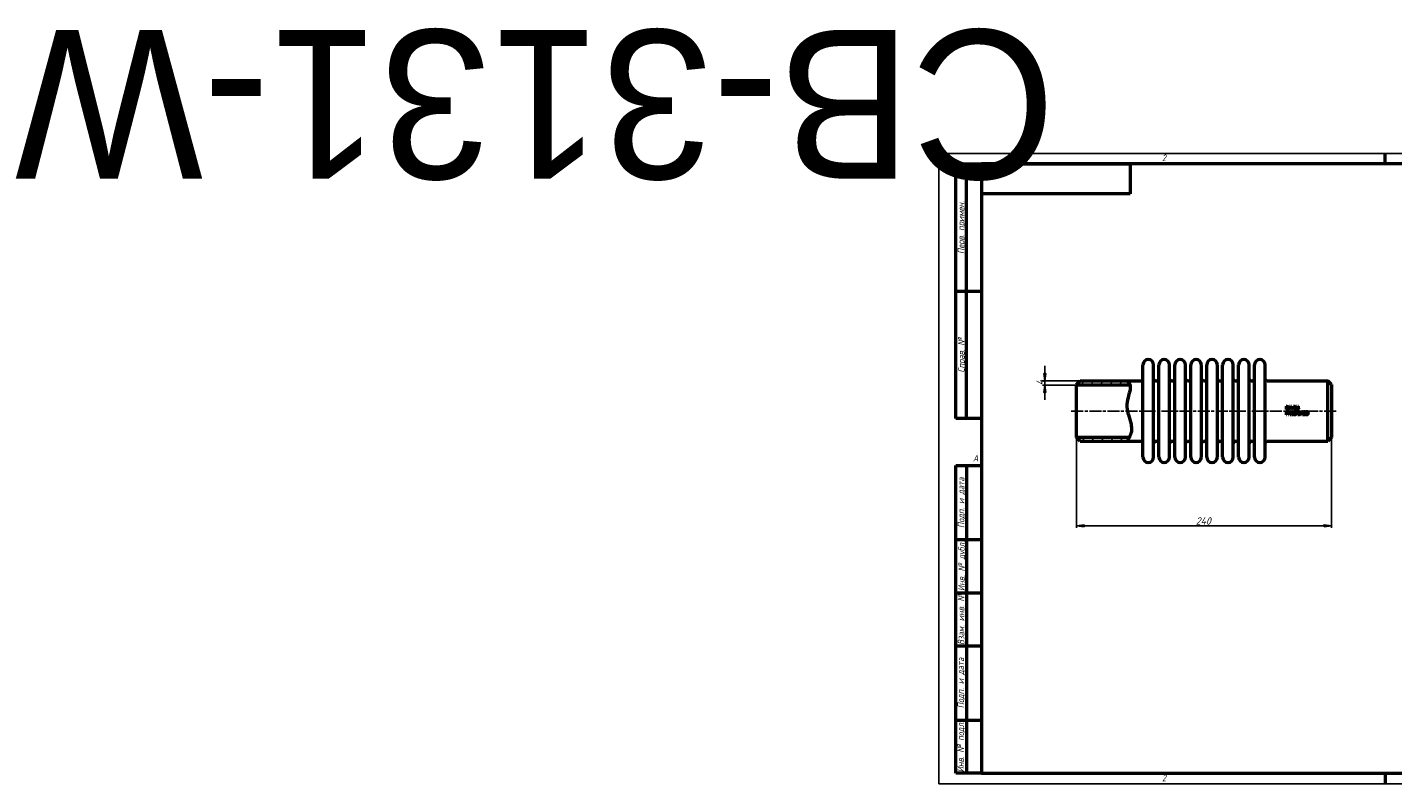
# Model space of a CAD drawing. Header units: millimetres. Extents: x -858 to 5364, y -139 to 713.
# Tile 1 of 4: x -858 to 427, y 0 to 713. Entities that reach past the tile are written whole.
import ezdxf
from ezdxf.enums import TextEntityAlignment as Align

# ---------------------------------------------------------------- set-up
doc = ezdxf.new("R2018")
doc.units = ezdxf.units.MM
doc.header["$LTSCALE"] = 2
doc.linetypes.add('CHAIN', pattern=[0.7087, 0.4724, -0.0591, 0.1181, -0.0591])
for name, color, linetype, lineweight in [('Видимый контур (ГОСТ)', 7, 'Continuous', 50), ('Кромка (ГОСТ)', 7, 'Continuous', 50), ('Обозначение (ГОСТ)', 7, 'Continuous', 25), ('Осевая линия (ГОСТ)', 7, 'Continuous', 25), ('Размер (ГОСТ)', 7, 'Continuous', 25), ('Штриховка (ГОСТ)', 7, 'Continuous', 18), ('Эскизная геометрия (ГОСТ)', 7, 'Continuous', 50)]:
    doc.layers.add(name, color=color, linetype=linetype, lineweight=lineweight)
doc.styles.add('Альтернативный текст (ГОСТ)', font='arial.ttf', dxfattribs={"width": 0.8})
doc.styles.add('Обычный текст (ГОСТ)', font='GOST Common Italic.ttf')
doc.dimstyles.new('Обычный (ГОСТ)', dxfattribs={"dimscale": 2, "dimtxt": 3.5, "dimasz": 3.5, "dimexe": 1, "dimexo": 0, "dimgap": 0.5, "dimtad": 1, "dimtxsty": 'Обычный текст (ГОСТ)', "dimblk": 'Filled-1', "dimcen": 0.09, "dimdle": 15, "dimclrd": 256, "dimclre": 256, "dimclrt": 256, "dimazin": 2, "dimtfac": 0.714286, "dimtdec": 3, "dimtmove": 0, "dimatfit": 3, "dimfxl": 1, "dimtolj": 1, "dimlwd": 25, "dimlwe": 25, "dimarcsym": 0})
pattern_1 = [(45, (0, 0), (-4.49013, 4.49013), [])]

# ---------------------------------------------------------------- blocks, each defined once
blk = doc.blocks.new('Рамки ГОСТ - Рамка')
at = {"layer": 'Кромка (ГОСТ)', "lineweight": 25}
for p, q in [((0, 0), (0, 297)), ((0, 297), (420, 297)), ((420, 297), (420, 0)), ((420, 0), (0, 0))]:
    blk.add_line(p, q, dxfattribs=at)
at = {"layer": 'Кромка (ГОСТ)'}
for p, q in [((210, 292), (210, 297)), ((415, 292), (20, 292)), ((20, 292), (20, 5)), ((415, 5), (415, 292)), ((20, 5), (415, 5)), ((210, 5), (210, 0))]:
    blk.add_line(p, q, dxfattribs=at)
at = {"layer": 'Кромка (ГОСТ)', "char_height": 3.17, "attachment_point": 1, "style": 'Альтернативный текст (ГОСТ)'}
for s, insert, width in [('\\fGOST Common|b0|i1;{\\H3.1700;2}', (105, 296.5), 5.2328), ('\\fGOST Common|b0|i1;{\\H3.1700;1}', (315.02, 296.44), 5.2327), ('\\fGOST Common|b0|i1;{\\H3.1700;A}', (16, 155), 5.1335), ('\\fGOST Common|b0|i1;{\\H3.1700;A}', (416, 148.5), 5.0704), ('\\fGOST Common|b0|i1;{\\H3.1700;2}', (104.99, 4.3), 5.2328), ('\\fGOST Common|b0|i1;{\\H3.1700;1}', (315, 4.14), 6.6287), ('\\fGOST Common|b0|i1;{\\H3.1700;Формат А3}', (370, 4.39), 25.2103)]:
    blk.add_mtext(s, dxfattribs=dict(at, insert=insert, width=width))
blk = doc.blocks.new('ГОСТ - Доп. графы 1')
at = {"layer": 'Эскизная геометрия (ГОСТ)'}
for p, q in [((-12, 0), (-12, 145)), ((-12, 145), (0, 145)), ((-7, 145), (-7, 0)), ((-12, 110), (-7, 110)), ((-7, 110), (0, 110)), ((-12, 85), (-7, 85)), ((-7, 85), (0, 85)), ((-12, 60), (-7, 60)), ((-7, 60), (0, 60)), ((-12, 25), (-7, 25)), ((-7, 25), (0, 25)), ((0, 0), (-12, 0))]:
    blk.add_line(p, q, dxfattribs=at)
at = {"layer": 'Обозначение (ГОСТ)', "char_height": 3.17, "attachment_point": 5, "rotation": 90, "style": 'Альтернативный текст (ГОСТ)'}
for s, insert, width in [('\\fGOST Common|b0|i1;{\\H3.1700;Подп. и дата}', (-9.37, 127.41), 34.7679), ('\\fGOST Common|b0|i1;{\\H3.1700;Инв. № дубл.}', (-8.95, 97.55), 24.8438), ('\\fGOST Common|b0|i1;{\\H3.1700;Взам. инв. №}', (-9.58, 72.53), 24.8669), ('\\fGOST Common|b0|i1;{\\H3.1700;Подп. и дата}', (-9.5, 42.47), 35.1486), ('\\fGOST Common|b0|i1;{\\H3.1700;Инв. № подл.}', (-9.5, 12.41), 24.9618)]:
    blk.add_mtext(s, dxfattribs=dict(at, insert=insert, width=width))
at = {"layer": 'Обозначение (ГОСТ)', "lineweight": 30, "flags": 17}
for tag, p in [('Подп._и_дата_2', (-3.53, 127.51)), ('Инв._номер_дубликата', (-3.41, 97.47)), ('Взамен_инв._номера', (-3.46, 72.53)), ('Подп._и_дата_1', (-3.42, 42.35)), ('ИНВЕНТАРНЫЙ_НОМЕР', (-3.33, 12.68))]:
    blk.add_attdef(tag, text='', height=3.17, rotation=90, dxfattribs=at).set_placement(p, align=Align.MIDDLE_CENTER)
blk = doc.blocks.new('ГОСТ - Доп. графы 2')
at = {"layer": 'Эскизная геометрия (ГОСТ)'}
for p, q in [((-12, 0), (-12, 120)), ((-12, 120), (0, 120)), ((-7, 0), (-7, 120)), ((-12, 60), (0, 60)), ((0, 0), (-12, 0))]:
    blk.add_line(p, q, dxfattribs=at)
at = {"layer": 'Обозначение (ГОСТ)', "char_height": 3.17, "attachment_point": 5, "rotation": 90, "style": 'Альтернативный текст (ГОСТ)'}
for s, insert, width in [('\\fGOST Common|b0|i1;{\\H3.1700;Перв. примен.}', (-9.19, 90.05), 60.0143), ('\\fGOST Common|b0|i1;{\\H3.1700;Справ. №}', (-9.1, 30), 59.9357)]:
    blk.add_mtext(s, dxfattribs=dict(at, insert=insert, width=width))
at = {"layer": 'Обозначение (ГОСТ)', "lineweight": 30, "flags": 17}
for tag, p in [('Первичная_применяемость', (-3.65, 90.03)), ('Справочный_номер', (-3.55, 30.02))]:
    blk.add_attdef(tag, text='', height=3.17, rotation=90, dxfattribs=at).set_placement(p, align=Align.MIDDLE_CENTER)
blk = doc.blocks.new('ГОСТ - Доп. графы 3')
at = {"layer": 'Эскизная геометрия (ГОСТ)'}
for p, q in [((0, 0), (70, 0)), ((70, 0), (70, -14)), ((70, -14), (0, -14))]:
    blk.add_line(p, q, dxfattribs=at)
at = {"layer": 'Обозначение (ГОСТ)', "lineweight": 30}
blk.add_attdef('ОБОЗНАЧЕНИЕ', text='', height=5, rotation=180, dxfattribs=at).set_placement((34.94, -6.97), align=Align.MIDDLE_CENTER)
blk = doc.blocks.new('Filled-1')
at = {"color": 0}
for p, q in [((0, 0), (-1, 0.14)), ((-1, 0.14), (-1, -0.14)), ((-1, 0), (0, 0)), ((-1, -0.14), (0, 0))]:
    blk.add_line(p, q, dxfattribs=at)
at = {"color": 0, "flags": 128}
blk.add_lwpolyline([(-1, -0.14), (0, 0), (-1, 0.14), (-1, -0.14)], dxfattribs=at)
at = {"color": 0}
blk.add_solid([(-1, -0.14), (0, 0), (-1, 0.14), (-1, -0.14)], dxfattribs=at)
blk = doc.blocks.new('*D9')
at = {"layer": 'Defpoints', "color": 0, "linetype": 'Continuous', "transparency": 16777216}
for p in [(129.6, 326.2), (369.6, 326.2), (369.6, 243.1)]:
    blk.add_point(p, dxfattribs=at)
at = {"layer": 'Размер (ГОСТ)', "linetype": 'Continuous', "lineweight": 25, "transparency": 16777216}
for p, q in [((129.6, 326.2), (129.6, 241.1)), ((369.6, 326.2), (369.6, 241.1)), ((136.6, 243.1), (362.6, 243.1))]:
    blk.add_line(p, q, dxfattribs=at)
at = {"layer": 'Размер (ГОСТ)', "linetype": 'Continuous', "lineweight": 25, "transparency": 16777216, "xscale": 7, "yscale": 7, "zscale": 7, "rotation": 180}
blk.add_blockref('Filled-1', (129.6, 243.1), dxfattribs=at)
at = {"layer": 'Размер (ГОСТ)', "linetype": 'Continuous', "lineweight": 25, "transparency": 16777216, "xscale": 7, "yscale": 7, "zscale": 7}
blk.add_blockref('Filled-1', (369.6, 243.1), dxfattribs=at)
at = {"layer": 'Размер (ГОСТ)', "linetype": 'Continuous', "lineweight": 25, "transparency": 16777216, "insert": (241.8, 251.1), "char_height": 7, "attachment_point": 1, "style": 'Обычный текст (ГОСТ)'}
blk.add_mtext('\\A1;240', dxfattribs=at)
blk = doc.blocks.new('*D11')
at = {"layer": 'Defpoints', "color": 0, "linetype": 'Continuous', "transparency": 16777216}
for p in [(99.6, 379.7), (129.6, 375.7), (133.1, 379.7)]:
    blk.add_point(p, dxfattribs=at)
at = {"layer": 'Размер (ГОСТ)', "linetype": 'Continuous', "lineweight": 25, "transparency": 16777216}
for p, q in [((99.6, 386.7), (99.6, 393.7)), ((133.1, 379.7), (97.6, 379.7)), ((129.6, 375.7), (97.6, 375.7)), ((99.6, 375.7), (99.6, 379.7)), ((99.6, 368.7), (99.6, 361.7))]:
    blk.add_line(p, q, dxfattribs=at)
at = {"layer": 'Размер (ГОСТ)', "linetype": 'Continuous', "lineweight": 25, "transparency": 16777216, "xscale": 7, "yscale": 7, "zscale": 7}
for p, rotation in [((99.6, 379.7), 270), ((99.6, 375.7), 90)]:
    blk.add_blockref('Filled-1', p, dxfattribs=dict(at, rotation=rotation))
at = {"layer": 'Размер (ГОСТ)', "linetype": 'Continuous', "lineweight": 25, "transparency": 16777216, "insert": (91.6, 375.5), "char_height": 7, "attachment_point": 1, "rotation": 90, "style": 'Обычный текст (ГОСТ)'}
blk.add_mtext('\\A1;4', dxfattribs=at)

msp = doc.modelspace()

# ---------------------------------------------------------------- hatches: boundary and pattern name
at = {"layer": 'Штриховка (ГОСТ)'}
h = msp.add_hatch(dxfattribs=at)
h.set_pattern_fill('ANSI31', color=256, scale=50.8, style=0)
h.set_pattern_definition(pattern_1)
edge = h.paths.add_edge_path()
edge.add_spline(control_points=[(176.96, 379.68), (177.161, 379.533), (177.464, 379.311), (178.499, 378.338), (179.398, 377.326), (179.821, 375.68)], knot_values=[0, 0, 0, 0, 0.79668761, 0.79668761, 2.08786161, 2.08786161, 2.08786161, 2.08786161], degree=3, periodic=0)
edge.add_line((179.821, 375.68), (179.822, 375.68))
edge.add_line((179.822, 375.68), (129.561, 375.68))
edge.add_line((129.561, 375.68), (129.561, 376.18))
edge.add_line((129.561, 376.18), (133.061, 379.68))
edge.add_line((133.061, 379.68), (176.96, 379.68))
h = msp.add_hatch(dxfattribs=at)
h.set_pattern_fill('ANSI31', color=256, scale=50.8, style=0)
h.set_pattern_definition(pattern_1)
edge = h.paths.add_edge_path()
edge.add_line((133.061, 322.68), (129.561, 326.18))
edge.add_line((129.561, 326.18), (129.561, 326.68))
edge.add_line((129.561, 326.68), (179.389, 326.68))
edge.add_line((179.389, 326.68), (179.389, 326.68))
edge.add_spline(control_points=[(179.389, 326.68), (178.774, 325.403), (178.14, 324.4), (177.229, 323.033), (177.067, 322.821), (176.96, 322.68)], knot_values=[10.5974975, 10.5974975, 10.5974975, 10.5974975, 11.74557331, 11.74557331, 12.89833773, 12.89833773, 12.89833773, 12.89833773], degree=3, periodic=0)
edge.add_line((176.96, 322.68), (133.061, 322.68))

# ---------------------------------------------------------------- linework, layer by layer
at = {"layer": 'Видимый контур (ГОСТ)'}
for p, q in [((192.061, 307.68), (192.061, 394.68)), ((202.061, 307.68), (202.061, 394.68)), ((207.061, 307.68), (207.061, 394.68)), ((217.061, 307.68), (217.061, 394.68)), ((222.061, 307.68), (222.061, 394.68)), ((232.061, 307.68), (232.061, 394.68)), ((237.061, 307.68), (237.061, 394.68)), ((247.061, 307.68), (247.061, 394.68)), ((252.061, 307.68), (252.061, 394.68)), ((262.061, 307.68), (262.061, 394.68)), ((267.061, 307.68), (267.061, 394.68)), ((277.061, 307.68), (277.061, 394.68)), ((282.061, 307.68), (282.061, 394.68)), ((292.061, 307.68), (292.061, 394.68)), ((297.061, 307.68), (297.061, 394.68)), ((307.061, 307.68), (307.061, 394.68)), ((129.561, 376.18), (133.061, 379.68)), ((129.561, 375.68), (129.561, 376.18)), ((179.822, 375.68), (129.561, 375.68)), ((129.561, 326.68), (129.561, 375.68)), ((133.061, 379.68), (176.96, 379.68)), ((176.96, 379.68), (190.061, 379.68)), ((204.061, 379.68), (205.061, 379.68)), ((219.061, 379.68), (220.061, 379.68)), ((234.061, 379.68), (235.061, 379.68)), ((249.061, 379.68), (250.061, 379.68)), ((264.061, 379.68), (265.061, 379.68)), ((279.061, 379.68), (280.061, 379.68)), ((294.061, 379.68), (295.061, 379.68)), ((309.061, 379.68), (366.061, 379.68)), ((366.061, 322.68), (366.061, 379.68)), ((369.561, 376.18), (366.061, 379.68)), ((369.561, 376.18), (369.561, 326.18)), ((326.692, 355.675), (326.692, 352.627)), ((326.692, 355.675), (327.386, 355.675)), ((327.393, 352.627), (326.692, 352.627)), ((326.692, 350.657), (327.457, 350.657)), ((326.692, 350.657), (326.692, 347.609)), ((327.097, 347.609), (326.692, 347.609)), ((327.097, 352.978), (327.097, 355.325)), ((327.405, 355.325), (327.097, 355.325)), ((327.097, 352.978), (327.405, 352.978)), ((327.433, 350.306), (327.097, 350.306)), ((327.097, 349.091), (327.097, 350.306)), ((327.097, 349.091), (327.373, 349.091)), ((327.44, 348.745), (327.097, 348.745)), ((327.097, 347.609), (327.097, 348.745)), ((329.004, 350.657), (329.004, 347.609)), ((329.004, 350.657), (329.579, 350.657)), ((329.381, 347.609), (329.004, 347.609)), ((329.381, 350.237), (330.73, 347.609)), ((329.381, 347.609), (329.381, 350.237)), ((329.535, 355.675), (330.11, 355.675)), ((329.535, 355.675), (329.535, 352.627)), ((329.912, 352.627), (329.535, 352.627)), ((330.807, 348.244), (329.579, 350.657)), ((329.912, 352.627), (329.912, 355.255)), ((329.912, 355.255), (331.261, 352.627)), ((331.338, 353.262), (330.11, 355.675)), ((331.185, 347.609), (330.73, 347.609)), ((330.807, 350.657), (331.185, 350.657)), ((330.807, 350.657), (330.807, 348.244)), ((331.185, 347.609), (331.185, 350.657)), ((331.716, 352.627), (331.261, 352.627)), ((331.338, 355.675), (331.338, 353.262)), ((331.338, 355.675), (331.716, 355.675)), ((331.716, 352.627), (331.716, 355.675)), ((331.955, 350.242), (331.955, 349.963)), ((332.508, 349.963), (331.955, 349.963)), ((331.955, 347.92), (332.508, 347.92)), ((331.955, 347.92), (331.955, 347.609)), ((333.442, 347.609), (331.955, 347.609)), ((332.412, 353.21), (332.901, 353.21)), ((332.412, 353.21), (332.412, 352.627)), ((332.901, 352.627), (332.412, 352.627)), ((332.508, 349.963), (332.508, 347.92)), ((332.585, 350.667), (332.901, 350.667)), ((332.901, 352.627), (332.901, 353.21)), ((332.901, 347.92), (332.901, 350.667)), ((332.901, 347.92), (333.442, 347.92)), ((333.442, 347.609), (333.442, 347.92)), ((333.603, 355.675), (333.603, 352.627)), ((333.603, 355.675), (334.388, 355.675)), ((334.008, 352.627), (333.603, 352.627)), ((334.008, 354.179), (334.008, 355.325)), ((334.41, 355.325), (334.008, 355.325)), ((334.008, 354.179), (334.363, 354.179)), ((334.008, 352.627), (334.008, 353.84)), ((334.472, 353.84), (334.008, 353.84)), ((334.472, 353.84), (335.435, 352.627)), ((335.962, 352.627), (334.877, 353.954)), ((335.962, 352.627), (335.435, 352.627)), ((335.665, 350.279), (335.648, 350.279)), ((335.665, 350.279), (335.665, 350.672)), ((336.167, 355.675), (336.572, 355.675)), ((336.167, 355.675), (336.167, 353.773)), ((336.572, 353.773), (336.572, 355.675)), ((337.686, 350.657), (338.38, 350.657)), ((337.686, 350.657), (337.686, 347.609)), ((338.387, 347.609), (337.686, 347.609)), ((337.967, 355.675), (337.967, 353.764)), ((337.967, 355.675), (338.372, 355.675)), ((338.399, 350.306), (338.091, 350.306)), ((338.091, 347.96), (338.091, 350.306)), ((338.091, 347.96), (338.399, 347.96)), ((338.372, 353.773), (338.372, 355.675)), ((340.529, 350.657), (340.529, 347.609)), ((340.529, 350.657), (341.104, 350.657)), ((340.907, 347.609), (340.529, 347.609)), ((340.907, 350.237), (342.255, 347.609)), ((340.907, 347.609), (340.907, 350.237)), ((342.332, 348.244), (341.104, 350.657)), ((342.71, 347.609), (342.255, 347.609)), ((342.332, 350.657), (342.71, 350.657)), ((342.332, 350.657), (342.332, 348.244)), ((342.71, 347.609), (342.71, 350.657)), ((343.273, 348.15), (343.302, 348.15)), ((343.273, 348.15), (343.273, 347.718)), ((343.399, 350.657), (343.399, 349.086)), ((343.399, 350.657), (345.071, 350.657)), ((345.071, 350.299), (343.791, 350.299)), ((343.791, 349.486), (343.791, 350.299)), ((345.071, 350.299), (345.071, 350.657)), ((129.561, 326.68), (179.389, 326.68)), ((129.561, 326.18), (129.561, 326.68)), ((133.061, 322.68), (129.561, 326.18)), ((133.061, 322.68), (176.96, 322.68)), ((176.96, 322.68), (190.061, 322.68)), ((204.061, 322.68), (205.061, 322.68)), ((219.061, 322.68), (220.061, 322.68)), ((234.061, 322.68), (235.061, 322.68)), ((249.061, 322.68), (250.061, 322.68)), ((264.061, 322.68), (265.061, 322.68)), ((279.061, 322.68), (280.061, 322.68)), ((294.061, 322.68), (295.061, 322.68)), ((309.061, 322.68), (366.061, 322.68)), ((369.561, 326.18), (366.061, 322.68))]:
    msp.add_line(p, q, dxfattribs=at)
for centre, radius, start, end in [((197.061, 394.68), 5, 0, 180), ((212.061, 394.68), 5, 0, 180), ((227.061, 394.68), 5, 0, 180), ((242.061, 394.68), 5, 0, 180), ((257.061, 394.68), 5, 0, 180), ((272.061, 394.68), 5, 0, 180), ((287.061, 394.68), 5, 0, 180), ((302.061, 394.68), 5, 0, 180), ((190.061, 381.68), 2, 270, 0), ((204.061, 381.68), 2, 180, 270), ((205.061, 381.68), 2, 270, 0), ((219.061, 381.68), 2, 180, 270), ((220.061, 381.68), 2, 270, 0), ((234.061, 381.68), 2, 180, 270), ((235.061, 381.68), 2, 270, 0), ((249.061, 381.68), 2, 180, 270), ((250.061, 381.68), 2, 270, 0), ((264.061, 381.68), 2, 180, 270), ((265.061, 381.68), 2, 270, 0), ((279.061, 381.68), 2, 180, 270), ((280.061, 381.68), 2, 270, 0), ((294.061, 381.68), 2, 180, 270), ((295.061, 381.68), 2, 270, 0), ((309.061, 381.68), 2, 180, 270), ((190.061, 320.68), 2, 0, 90), ((204.061, 320.68), 2, 90, 180), ((205.061, 320.68), 2, 0, 90), ((219.061, 320.68), 2, 90, 180), ((220.061, 320.68), 2, 0, 90), ((234.061, 320.68), 2, 90, 180), ((235.061, 320.68), 2, 0, 90), ((249.061, 320.68), 2, 90, 180), ((250.061, 320.68), 2, 0, 90), ((264.061, 320.68), 2, 90, 180), ((265.061, 320.68), 2, 0, 90), ((279.061, 320.68), 2, 90, 180), ((280.061, 320.68), 2, 0, 90), ((294.061, 320.68), 2, 90, 180), ((295.061, 320.68), 2, 0, 90), ((309.061, 320.68), 2, 90, 180), ((197.061, 307.68), 5, 180, 0), ((212.061, 307.68), 5, 180, 0), ((227.061, 307.68), 5, 180, 0), ((242.061, 307.68), 5, 180, 0), ((257.061, 307.68), 5, 180, 0), ((272.061, 307.68), 5, 180, 0), ((287.061, 307.68), 5, 180, 0), ((302.061, 307.68), 5, 180, 0)]:
    msp.add_arc(centre, radius, start, end, dxfattribs=at)
for points, knots in [([(176.96, 379.68), (176.96, 379.68), (177.464, 379.311), (178.578, 378.263), (179.625, 377.069), (180.142, 373.892), (180.121, 372.289), (178.979, 367.327), (178.039, 364.551), (176.893, 358.739), (176.857, 356.491), (177.098, 352.223), (177.709, 349.769), (179.158, 344.815), (180.225, 341.889), (181.244, 336.783), (181.417, 334.508), (180.814, 330.144), (180.18, 328.372), (178.86, 325.541), (178.171, 324.447), (177.229, 323.033), (176.96, 322.68), (176.96, 322.68)], [0, 0, 0, 0, 0.79668761, 0.79668761, 2.2482776, 2.2482776, 3.06642836, 3.06642836, 3.88363886, 3.88363886, 4.67143929, 4.67143929, 6.06784307, 6.06784307, 7.90274977, 7.90274977, 9.27062323, 9.27062323, 10.51973787, 10.51973787, 11.74557331, 11.74557331, 12.89833773, 12.89833773, 12.89833773, 12.89833773]), ([(327.373, 349.091), (327.512, 349.091), (327.656, 349.1), (327.8, 349.138), (327.854, 349.153), (327.953, 349.21), (327.99, 349.239), (328.023, 349.274)], [0, 0, 0, 0, 0.0416019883, 0.0416019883, 0.051851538, 0.051851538, 0.0592320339, 0.0592320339, 0.0592320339, 0.0592320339]), ([(327.386, 355.675), (327.618, 355.675), (327.865, 355.662), (328.152, 355.588), (328.322, 355.535), (328.477, 355.433)], [0, 0, 0, 0, 0.069570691, 0.069570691, 0.104854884, 0.104854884, 0.104854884, 0.104854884]), ([(328.472, 352.872), (328.336, 352.786), (328.189, 352.72), (327.939, 352.662), (327.754, 352.627), (327.393, 352.627)], [0, 0, 0, 0, 0.0484735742, 0.0484735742, 0.0768897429, 0.0768897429, 0.0768897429, 0.0768897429]), ([(328.211, 355.142), (328.116, 355.198), (328.016, 355.24), (327.822, 355.294), (327.672, 355.325), (327.405, 355.325)], [0, 0, 0, 0, 0.033040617, 0.033040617, 0.0604758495, 0.0604758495, 0.0604758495, 0.0604758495]), ([(327.405, 352.978), (327.561, 352.978), (327.725, 352.989), (327.913, 353.029), (327.986, 353.045), (328.135, 353.11), (328.193, 353.142), (328.248, 353.181)], [0, 0, 0, 0, 0.0466871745, 0.0466871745, 0.0573709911, 0.0573709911, 0.0648829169, 0.0648829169, 0.0648829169, 0.0648829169]), ([(327.976, 350.19), (327.915, 350.231), (327.846, 350.258), (327.659, 350.302), (327.519, 350.306), (327.433, 350.306)], [0, 0, 0, 0, 0.022169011, 0.022169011, 0.0576096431, 0.0576096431, 0.0576096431, 0.0576096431]), ([(328.351, 349.061), (328.256, 348.967), (328.146, 348.895), (327.959, 348.815), (327.879, 348.789), (327.661, 348.752), (327.549, 348.745), (327.44, 348.745)], [0, 0, 0, 0, 0.0401807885, 0.0401807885, 0.0611961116, 0.0611961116, 0.0815282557, 0.0815282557, 0.0815282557, 0.0815282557]), ([(327.457, 350.657), (327.607, 350.657), (327.772, 350.647), (328.004, 350.593), (328.13, 350.554), (328.255, 350.467)], [0, 0, 0, 0, 0.0450300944, 0.0450300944, 0.0711111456, 0.0711111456, 0.0711111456, 0.0711111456]), ([(328.196, 349.726), (328.196, 349.812), (328.184, 349.9), (328.133, 350.023), (328.11, 350.062), (328.05, 350.133), (328.015, 350.164), (327.976, 350.19)], [0, 0, 0, 0, 0.026006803, 0.026006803, 0.0399156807, 0.0399156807, 0.0540924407, 0.0540924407, 0.0540924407, 0.0540924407]), ([(328.023, 349.274), (328.077, 349.328), (328.121, 349.389), (328.175, 349.521), (328.196, 349.604), (328.196, 349.726)], [0, 0, 0, 0, 0.0229253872, 0.0229253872, 0.0427920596, 0.0427920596, 0.0427920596, 0.0427920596]), ([(328.673, 354.154), (328.673, 354.302), (328.657, 354.453), (328.583, 354.707), (328.534, 354.813), (328.397, 355.002), (328.311, 355.08), (328.211, 355.142)], [0, 0, 0, 0, 0.044784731, 0.044784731, 0.079809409, 0.079809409, 0.115382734, 0.115382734, 0.115382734, 0.115382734]), ([(328.248, 353.181), (328.346, 353.247), (328.429, 353.33), (328.571, 353.545), (328.609, 353.664), (328.662, 353.886), (328.673, 354.022), (328.673, 354.154)], [0, 0, 0, 0, 0.035727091, 0.035727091, 0.0776462, 0.0776462, 0.135226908, 0.135226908, 0.135226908, 0.135226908]), ([(328.255, 350.467), (328.347, 350.404), (328.425, 350.326), (328.542, 350.147), (328.569, 350.069), (328.609, 349.92), (328.618, 349.829), (328.618, 349.738)], [0, 0, 0, 0, 0.033530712, 0.033530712, 0.06423794, 0.06423794, 0.108059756, 0.108059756, 0.108059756, 0.108059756]), ([(328.618, 349.738), (328.618, 349.619), (328.599, 349.503), (328.539, 349.338), (328.512, 349.275), (328.437, 349.156), (328.397, 349.106), (328.351, 349.061)], [0, 0, 0, 0, 0.0358551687, 0.0358551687, 0.0525715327, 0.0525715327, 0.0667611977, 0.0667611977, 0.0667611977, 0.0667611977]), ([(329.095, 354.149), (329.095, 353.986), (329.076, 353.825), (328.975, 353.469), (328.892, 353.321), (328.728, 353.082), (328.613, 352.965), (328.472, 352.872)], [0, 0, 0, 0, 0.049106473, 0.049106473, 0.111351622, 0.111351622, 0.196869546, 0.196869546, 0.196869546, 0.196869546]), ([(328.477, 355.433), (328.622, 355.337), (328.743, 355.218), (328.905, 354.979), (328.98, 354.846), (329.077, 354.491), (329.095, 354.319), (329.095, 354.149)], [0, 0, 0, 0, 0.052307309, 0.052307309, 0.086911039, 0.086911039, 0.116614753, 0.116614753, 0.116614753, 0.116614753]), ([(331.955, 350.242), (332.086, 350.242), (332.219, 350.253), (332.398, 350.314), (332.436, 350.342), (332.483, 350.381), (332.507, 350.411), (332.543, 350.476), (332.556, 350.51), (332.575, 350.584), (332.582, 350.626), (332.585, 350.667)], [0, 0, 0, 0, 0.039107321, 0.039107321, 0.06527297, 0.06527297, 0.110438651, 0.110438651, 0.152185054, 0.152185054, 0.200500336, 0.200500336, 0.200500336, 0.200500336]), ([(333.953, 348.948), (333.953, 349.119), (333.965, 349.292), (334.025, 349.658), (334.07, 349.792), (334.146, 349.994), (334.208, 350.113), (334.287, 350.222)], [0, 0, 0, 0, 0.051559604, 0.051559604, 0.111228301, 0.111228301, 0.210072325, 0.210072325, 0.210072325, 0.210072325]), ([(334.289, 347.821), (334.212, 347.902), (334.152, 347.998), (334.068, 348.182), (334.023, 348.299), (333.963, 348.629), (333.953, 348.791), (333.953, 348.948)], [0, 0, 0, 0, 0.0337521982, 0.0337521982, 0.0610038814, 0.0610038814, 0.0849469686, 0.0849469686, 0.0849469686, 0.0849469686]), ([(334.287, 350.222), (334.375, 350.346), (334.483, 350.447), (334.69, 350.576), (334.794, 350.629), (335.06, 350.7), (335.19, 350.714), (335.319, 350.714)], [0, 0, 0, 0, 0.0454994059, 0.0454994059, 0.0731362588, 0.0731362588, 0.0976717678, 0.0976717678, 0.0976717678, 0.0976717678]), ([(334.961, 347.545), (334.833, 347.545), (334.708, 347.565), (334.548, 347.63), (334.49, 347.657), (334.376, 347.736), (334.331, 347.777), (334.289, 347.821)], [0, 0, 0, 0, 0.038339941, 0.038339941, 0.051810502, 0.051810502, 0.0623767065, 0.0623767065, 0.0623767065, 0.0623767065]), ([(334.363, 354.179), (334.468, 354.179), (334.576, 354.187), (334.699, 354.214), (334.751, 354.226), (334.847, 354.279), (334.883, 354.305), (334.914, 354.337)], [0, 0, 0, 0, 0.0313609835, 0.0313609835, 0.0379589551, 0.0379589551, 0.0424767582, 0.0424767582, 0.0424767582, 0.0424767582]), ([(334.373, 349.049), (334.372, 349.021), (334.37, 348.992), (334.368, 348.952), (334.366, 348.917), (334.366, 348.856)], [0, 0, 0, 0, 0.0085706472, 0.0085706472, 0.0119978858, 0.0119978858, 0.0119978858, 0.0119978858]), ([(334.366, 348.856), (334.366, 348.723), (334.374, 348.577), (334.424, 348.34), (334.454, 348.267), (334.505, 348.157), (334.539, 348.099), (334.583, 348.051)], [0, 0, 0, 0, 0.04013339, 0.04013339, 0.072896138, 0.072896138, 0.110967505, 0.110967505, 0.110967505, 0.110967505]), ([(335.265, 350.361), (335.149, 350.361), (335.034, 350.343), (334.835, 350.261), (334.755, 350.207), (334.616, 350.071), (334.553, 349.986), (334.425, 349.708), (334.389, 349.522), (334.373, 349.343)], [0, 0, 0, 0, 0.034901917, 0.034901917, 0.064422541, 0.064422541, 0.093144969, 0.093144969, 0.134086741, 0.134086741, 0.134086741, 0.134086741]), ([(334.373, 349.343), (334.463, 349.405), (334.558, 349.457), (334.721, 349.518), (334.835, 349.555), (335.008, 349.555)], [0, 0, 0, 0, 0.0326546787, 0.0326546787, 0.0520954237, 0.0520954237, 0.0520954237, 0.0520954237]), ([(334.917, 349.217), (334.822, 349.217), (334.729, 349.203), (334.58, 349.155), (334.488, 349.12), (334.373, 349.049)], [0, 0, 0, 0, 0.0284237, 0.0284237, 0.0469617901, 0.0469617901, 0.0469617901, 0.0469617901]), ([(334.388, 355.675), (334.528, 355.675), (334.687, 355.669), (334.853, 355.643), (334.919, 355.631), (335.058, 355.576), (335.112, 355.548), (335.164, 355.515)], [0, 0, 0, 0, 0.0419008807, 0.0419008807, 0.0502838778, 0.0502838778, 0.0560592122, 0.0560592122, 0.0560592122, 0.0560592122]), ([(334.894, 355.221), (334.837, 355.258), (334.774, 355.283), (334.647, 355.312), (334.555, 355.325), (334.41, 355.325)], [0, 0, 0, 0, 0.0205688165, 0.0205688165, 0.0391646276, 0.0391646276, 0.0391646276, 0.0391646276]), ([(334.583, 348.051), (334.629, 348), (334.682, 347.955), (334.777, 347.909), (334.814, 347.898), (334.887, 347.882), (334.925, 347.878), (334.964, 347.878)], [0, 0, 0, 0, 0.0204749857, 0.0204749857, 0.0314726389, 0.0314726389, 0.0431117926, 0.0431117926, 0.0431117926, 0.0431117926]), ([(335.51, 354.848), (335.51, 354.722), (335.491, 354.597), (335.424, 354.423), (335.374, 354.315), (335.213, 354.147), (335.155, 354.101), (335.025, 354.017), (334.953, 353.982), (334.877, 353.954)], [0, 0, 0, 0, 0.0380776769, 0.0380776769, 0.0561493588, 0.0561493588, 0.064609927, 0.064609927, 0.0737929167, 0.0737929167, 0.0737929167, 0.0737929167]), ([(335.087, 354.816), (335.087, 354.885), (335.078, 354.955), (335.035, 355.069), (335.013, 355.104), (334.964, 355.166), (334.932, 355.196), (334.894, 355.221)], [0, 0, 0, 0, 0.0210080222, 0.0210080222, 0.0367354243, 0.0367354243, 0.0571914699, 0.0571914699, 0.0571914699, 0.0571914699]), ([(334.914, 354.337), (334.963, 354.383), (335.001, 354.437), (335.047, 354.539), (335.063, 354.588), (335.083, 354.701), (335.087, 354.759), (335.087, 354.816)], [0, 0, 0, 0, 0.020211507, 0.020211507, 0.0339028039, 0.0339028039, 0.0471289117, 0.0471289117, 0.0471289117, 0.0471289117]), ([(335.307, 349.111), (335.261, 349.147), (335.21, 349.173), (335.101, 349.203), (335.015, 349.217), (334.917, 349.217)], [0, 0, 0, 0, 0.0175383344, 0.0175383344, 0.0339946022, 0.0339946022, 0.0339946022, 0.0339946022]), ([(335.643, 347.831), (335.57, 347.755), (335.487, 347.692), (335.329, 347.611), (335.263, 347.587), (335.116, 347.553), (335.039, 347.545), (334.961, 347.545)], [0, 0, 0, 0, 0.0317426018, 0.0317426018, 0.0532690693, 0.0532690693, 0.0763538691, 0.0763538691, 0.0763538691, 0.0763538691]), ([(334.964, 347.878), (335.037, 347.878), (335.109, 347.89), (335.233, 347.941), (335.284, 347.975), (335.39, 348.077), (335.425, 348.14), (335.472, 348.247), (335.488, 348.308), (335.51, 348.438), (335.514, 348.51), (335.514, 348.58)], [0, 0, 0, 0, 0.021927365, 0.021927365, 0.040472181, 0.040472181, 0.066331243, 0.066331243, 0.095846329, 0.095846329, 0.129132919, 0.129132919, 0.129132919, 0.129132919]), ([(335.008, 349.555), (335.111, 349.555), (335.219, 349.546), (335.364, 349.508), (335.461, 349.477), (335.598, 349.375)], [0, 0, 0, 0, 0.0309214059, 0.0309214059, 0.0447418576, 0.0447418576, 0.0447418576, 0.0447418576]), ([(335.164, 355.515), (335.251, 355.458), (335.325, 355.388), (335.435, 355.227), (335.462, 355.158), (335.501, 355.016), (335.51, 354.932), (335.51, 354.848)], [0, 0, 0, 0, 0.0313501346, 0.0313501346, 0.0589890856, 0.0589890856, 0.0953690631, 0.0953690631, 0.0953690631, 0.0953690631]), ([(335.648, 350.279), (335.604, 350.302), (335.544, 350.32), (335.456, 350.342), (335.379, 350.361), (335.265, 350.361)], [0, 0, 0, 0, 0.0149182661, 0.0149182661, 0.0232562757, 0.0232562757, 0.0232562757, 0.0232562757]), ([(335.514, 348.58), (335.514, 348.67), (335.506, 348.766), (335.467, 348.895), (335.447, 348.944), (335.384, 349.038), (335.348, 349.077), (335.307, 349.111)], [0, 0, 0, 0, 0.0272267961, 0.0272267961, 0.0404432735, 0.0404432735, 0.0521045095, 0.0521045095, 0.0521045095, 0.0521045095]), ([(335.319, 350.714), (335.383, 350.714), (335.447, 350.711), (335.541, 350.7), (335.603, 350.692), (335.665, 350.672)], [0, 0, 0, 0, 0.0189802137, 0.0189802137, 0.0284328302, 0.0284328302, 0.0284328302, 0.0284328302]), ([(335.598, 349.375), (335.68, 349.314), (335.748, 349.239), (335.852, 349.061), (335.881, 348.97), (335.921, 348.797), (335.929, 348.696), (335.929, 348.597)], [0, 0, 0, 0, 0.030732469, 0.030732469, 0.06217239, 0.06217239, 0.102054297, 0.102054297, 0.102054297, 0.102054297]), ([(335.929, 348.597), (335.929, 348.475), (335.914, 348.354), (335.85, 348.149), (335.814, 348.073), (335.742, 347.948), (335.697, 347.886), (335.643, 347.831)], [0, 0, 0, 0, 0.0368159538, 0.0368159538, 0.0648114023, 0.0648114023, 0.0969124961, 0.0969124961, 0.0969124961, 0.0969124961]), ([(336.458, 352.845), (336.376, 352.926), (336.312, 353.02), (336.228, 353.219), (336.167, 353.409), (336.167, 353.773)], [0, 0, 0, 0, 0.0347043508, 0.0347043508, 0.0650034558, 0.0650034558, 0.0650034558, 0.0650034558]), ([(337.268, 352.563), (337.111, 352.563), (336.948, 352.581), (336.743, 352.653), (336.678, 352.682), (336.556, 352.757), (336.505, 352.798), (336.458, 352.845)], [0, 0, 0, 0, 0.0471669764, 0.0471669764, 0.065240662, 0.065240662, 0.0808236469, 0.0808236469, 0.0808236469, 0.0808236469]), ([(336.572, 353.773), (336.572, 353.676), (336.576, 353.569), (336.599, 353.408), (336.611, 353.357), (336.648, 353.254), (336.672, 353.205), (336.703, 353.158)], [0, 0, 0, 0, 0.0294904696, 0.0294904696, 0.049001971, 0.049001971, 0.0692347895, 0.0692347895, 0.0692347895, 0.0692347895]), ([(336.703, 353.158), (336.74, 353.102), (336.786, 353.055), (336.906, 352.974), (336.972, 352.951), (337.105, 352.916), (337.188, 352.909), (337.268, 352.909)], [0, 0, 0, 0, 0.02024593, 0.02024593, 0.0434653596, 0.0434653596, 0.0758538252, 0.0758538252, 0.0758538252, 0.0758538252]), ([(337.268, 352.909), (337.382, 352.909), (337.496, 352.926), (337.636, 352.984), (337.686, 353.008), (337.776, 353.081), (337.809, 353.117), (337.836, 353.158)], [0, 0, 0, 0, 0.0342885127, 0.0342885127, 0.0452959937, 0.0452959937, 0.0536845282, 0.0536845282, 0.0536845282, 0.0536845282]), ([(338.081, 352.845), (337.992, 352.758), (337.891, 352.691), (337.685, 352.609), (337.532, 352.563), (337.268, 352.563)], [0, 0, 0, 0, 0.037243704, 0.037243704, 0.0665418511, 0.0665418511, 0.0665418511, 0.0665418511]), ([(337.836, 353.158), (337.885, 353.233), (337.919, 353.314), (337.949, 353.458), (337.967, 353.569), (337.967, 353.764)], [0, 0, 0, 0, 0.0268367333, 0.0268367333, 0.0442909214, 0.0442909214, 0.0442909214, 0.0442909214]), ([(338.372, 353.773), (338.372, 353.638), (338.364, 353.497), (338.312, 353.215), (338.276, 353.128), (338.209, 352.99), (338.152, 352.912), (338.081, 352.845)], [0, 0, 0, 0, 0.040880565, 0.040880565, 0.086017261, 0.086017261, 0.16625937, 0.16625937, 0.16625937, 0.16625937]), ([(338.38, 350.657), (338.613, 350.657), (338.863, 350.643), (339.145, 350.569), (339.317, 350.517), (339.471, 350.415)], [0, 0, 0, 0, 0.070074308, 0.070074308, 0.103481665, 0.103481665, 0.103481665, 0.103481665]), ([(339.466, 347.853), (339.346, 347.778), (339.217, 347.717), (338.988, 347.653), (338.792, 347.609), (338.387, 347.609)], [0, 0, 0, 0, 0.0427107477, 0.0427107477, 0.0713872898, 0.0713872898, 0.0713872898, 0.0713872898]), ([(339.205, 350.123), (339.098, 350.187), (338.983, 350.233), (338.786, 350.28), (338.646, 350.306), (338.399, 350.306)], [0, 0, 0, 0, 0.0373439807, 0.0373439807, 0.060816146, 0.060816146, 0.060816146, 0.060816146]), ([(338.399, 347.96), (338.555, 347.96), (338.719, 347.97), (338.907, 348.01), (338.981, 348.027), (339.13, 348.092), (339.187, 348.124), (339.242, 348.162)], [0, 0, 0, 0, 0.0466221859, 0.0466221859, 0.0575248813, 0.0575248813, 0.0651202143, 0.0651202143, 0.0651202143, 0.0651202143]), ([(339.667, 349.135), (339.667, 349.291), (339.649, 349.451), (339.569, 349.708), (339.52, 349.809), (339.384, 349.99), (339.301, 350.064), (339.205, 350.123)], [0, 0, 0, 0, 0.046944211, 0.046944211, 0.080825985, 0.080825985, 0.114748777, 0.114748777, 0.114748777, 0.114748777]), ([(339.242, 348.162), (339.341, 348.229), (339.423, 348.311), (339.564, 348.525), (339.602, 348.64), (339.655, 348.86), (339.667, 349), (339.667, 349.135)], [0, 0, 0, 0, 0.035829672, 0.035829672, 0.077004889, 0.077004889, 0.138163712, 0.138163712, 0.138163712, 0.138163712]), ([(340.089, 349.13), (340.089, 348.929), (340.059, 348.731), (339.932, 348.379), (339.852, 348.247), (339.693, 348.034), (339.589, 347.934), (339.466, 347.853)], [0, 0, 0, 0, 0.060606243, 0.060606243, 0.112879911, 0.112879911, 0.176609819, 0.176609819, 0.176609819, 0.176609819]), ([(339.471, 350.415), (339.619, 350.317), (339.743, 350.194), (339.909, 349.944), (339.982, 349.807), (340.073, 349.457), (340.089, 349.293), (340.089, 349.13)], [0, 0, 0, 0, 0.053259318, 0.053259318, 0.090221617, 0.090221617, 0.120673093, 0.120673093, 0.120673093, 0.120673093]), ([(344.071, 347.545), (343.926, 347.545), (343.784, 347.561), (343.552, 347.613), (343.409, 347.651), (343.273, 347.718)], [0, 0, 0, 0, 0.0433133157, 0.0433133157, 0.0714167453, 0.0714167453, 0.0714167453, 0.0714167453]), ([(343.302, 348.15), (343.338, 348.123), (343.387, 348.096), (343.469, 348.054), (343.533, 348.023), (343.631, 347.987)], [0, 0, 0, 0, 0.0133886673, 0.0133886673, 0.0234718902, 0.0234718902, 0.0234718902, 0.0234718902]), ([(344.001, 349.16), (343.889, 349.16), (343.778, 349.151), (343.633, 349.129), (343.502, 349.109), (343.399, 349.086)], [0, 0, 0, 0, 0.0336486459, 0.0336486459, 0.04392468, 0.04392468, 0.04392468, 0.04392468]), ([(343.631, 347.987), (343.701, 347.963), (343.775, 347.94), (343.879, 347.915), (343.954, 347.898), (344.078, 347.898)], [0, 0, 0, 0, 0.0222776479, 0.0222776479, 0.0320922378, 0.0320922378, 0.0320922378, 0.0320922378]), ([(343.791, 349.486), (343.84, 349.493), (343.888, 349.497), (343.953, 349.501), (344.007, 349.503), (344.068, 349.503)], [0, 0, 0, 0, 0.0146349, 0.0146349, 0.0193708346, 0.0193708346, 0.0193708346, 0.0193708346]), ([(344.5, 349.019), (344.456, 349.059), (344.405, 349.088), (344.252, 349.144), (344.128, 349.16), (344.001, 349.16)], [0, 0, 0, 0, 0.0178447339, 0.0178447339, 0.0488024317, 0.0488024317, 0.0488024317, 0.0488024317]), ([(344.068, 349.503), (344.196, 349.503), (344.339, 349.495), (344.491, 349.459), (344.55, 349.444), (344.677, 349.381), (344.727, 349.349), (344.775, 349.313)], [0, 0, 0, 0, 0.0385057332, 0.0385057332, 0.0468439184, 0.0468439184, 0.0529027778, 0.0529027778, 0.0529027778, 0.0529027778]), ([(344.819, 347.844), (344.745, 347.764), (344.657, 347.701), (344.466, 347.606), (344.386, 347.584), (344.248, 347.553), (344.16, 347.545), (344.071, 347.545)], [0, 0, 0, 0, 0.032806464, 0.032806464, 0.064053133, 0.064053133, 0.117619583, 0.117619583, 0.117619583, 0.117619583]), ([(344.078, 347.898), (344.16, 347.898), (344.24, 347.913), (344.338, 347.95), (344.379, 347.967), (344.46, 348.024), (344.49, 348.052), (344.518, 348.083)], [0, 0, 0, 0, 0.0247036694, 0.0247036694, 0.0313903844, 0.0313903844, 0.0362010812, 0.0362010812, 0.0362010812, 0.0362010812]), ([(344.673, 348.58), (344.673, 348.658), (344.666, 348.743), (344.623, 348.865), (344.602, 348.902), (344.56, 348.963), (344.532, 348.993), (344.5, 349.019)], [0, 0, 0, 0, 0.0235960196, 0.0235960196, 0.0387901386, 0.0387901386, 0.0580539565, 0.0580539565, 0.0580539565, 0.0580539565]), ([(344.518, 348.083), (344.566, 348.141), (344.602, 348.207), (344.648, 348.335), (344.673, 348.429), (344.673, 348.58)], [0, 0, 0, 0, 0.0228122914, 0.0228122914, 0.0410265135, 0.0410265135, 0.0410265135, 0.0410265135]), ([(344.775, 349.313), (344.856, 349.252), (344.923, 349.177), (345.02, 349.01), (345.045, 348.935), (345.081, 348.769), (345.088, 348.671), (345.088, 348.577)], [0, 0, 0, 0, 0.0307234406, 0.0307234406, 0.0580931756, 0.0580931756, 0.0922002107, 0.0922002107, 0.0922002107, 0.0922002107]), ([(345.088, 348.577), (345.088, 348.461), (345.073, 348.346), (345.018, 348.162), (344.988, 348.09), (344.914, 347.959), (344.87, 347.899), (344.819, 347.844)], [0, 0, 0, 0, 0.0350244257, 0.0350244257, 0.0580157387, 0.0580157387, 0.0806844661, 0.0806844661, 0.0806844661, 0.0806844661]), ([(345.476, 349.13), (345.476, 349.372), (345.491, 349.633), (345.574, 350.029), (345.626, 350.195), (345.771, 350.429), (345.842, 350.506), (345.998, 350.618), (346.077, 350.656), (346.256, 350.708), (346.354, 350.719), (346.452, 350.719)], [0, 0, 0, 0, 0.072590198, 0.072590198, 0.12129751, 0.12129751, 0.155077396, 0.155077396, 0.18419418, 0.18419418, 0.216244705, 0.216244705, 0.216244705, 0.216244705]), ([(346.452, 347.545), (346.326, 347.545), (346.201, 347.563), (345.995, 347.647), (345.915, 347.698), (345.773, 347.836), (345.717, 347.919), (345.599, 348.154), (345.554, 348.321), (345.489, 348.691), (345.476, 348.917), (345.476, 349.13)], [0, 0, 0, 0, 0.037697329, 0.037697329, 0.066763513, 0.066763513, 0.097132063, 0.097132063, 0.146320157, 0.146320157, 0.210817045, 0.210817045, 0.210817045, 0.210817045]), ([(345.997, 350.059), (345.951, 349.944), (345.928, 349.809), (345.908, 349.616), (345.891, 349.433), (345.891, 349.13)], [0, 0, 0, 0, 0.0373524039, 0.0373524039, 0.0582299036, 0.0582299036, 0.0582299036, 0.0582299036]), ([(345.891, 349.13), (345.891, 348.985), (345.894, 348.829), (345.913, 348.546), (345.931, 348.378), (345.995, 348.212)], [0, 0, 0, 0, 0.0436829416, 0.0436829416, 0.0858000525, 0.0858000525, 0.0858000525, 0.0858000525]), ([(345.995, 348.212), (346.021, 348.141), (346.058, 348.074), (346.161, 347.963), (346.21, 347.937), (346.267, 347.911), (346.3, 347.9), (346.373, 347.886), (346.413, 347.883), (346.452, 347.883)], [0, 0, 0, 0, 0.022815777, 0.022815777, 0.045524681, 0.045524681, 0.073465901, 0.073465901, 0.10493276, 0.10493276, 0.10493276, 0.10493276]), ([(346.452, 350.38), (346.385, 350.38), (346.318, 350.371), (346.218, 350.331), (346.172, 350.307), (346.099, 350.235), (346.075, 350.205), (346.032, 350.137), (346.013, 350.098), (345.997, 350.059)], [0, 0, 0, 0, 0.0200178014, 0.0200178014, 0.0322104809, 0.0322104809, 0.0394702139, 0.0394702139, 0.0474702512, 0.0474702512, 0.0474702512, 0.0474702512]), ([(346.452, 350.719), (346.575, 350.719), (346.698, 350.701), (346.906, 350.617), (346.988, 350.563), (347.119, 350.432), (347.18, 350.351), (347.308, 350.087), (347.352, 349.917), (347.413, 349.551), (347.425, 349.337), (347.425, 349.133)], [0, 0, 0, 0, 0.037056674, 0.037056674, 0.067093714, 0.067093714, 0.092677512, 0.092677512, 0.126152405, 0.126152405, 0.167351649, 0.167351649, 0.167351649, 0.167351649]), ([(346.899, 350.064), (346.872, 350.132), (346.835, 350.197), (346.736, 350.302), (346.689, 350.328), (346.63, 350.354), (346.597, 350.364), (346.527, 350.377), (346.489, 350.38), (346.452, 350.38)], [0, 0, 0, 0, 0.0219504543, 0.0219504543, 0.0434392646, 0.0434392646, 0.0667460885, 0.0667460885, 0.0926265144, 0.0926265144, 0.0926265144, 0.0926265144]), ([(347.425, 349.133), (347.425, 348.884), (347.408, 348.613), (347.302, 348.134), (347.23, 347.992), (347.11, 347.813), (347.038, 347.739), (346.877, 347.632), (346.797, 347.597), (346.626, 347.554), (346.539, 347.545), (346.452, 347.545)], [0, 0, 0, 0, 0.074971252, 0.074971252, 0.148100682, 0.148100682, 0.216917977, 0.216917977, 0.27543877, 0.27543877, 0.332615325, 0.332615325, 0.332615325, 0.332615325]), ([(346.452, 347.883), (346.518, 347.883), (346.584, 347.892), (346.684, 347.932), (346.729, 347.957), (346.801, 348.027), (346.825, 348.058), (346.868, 348.127), (346.886, 348.165), (346.901, 348.204)], [0, 0, 0, 0, 0.0198314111, 0.0198314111, 0.0322650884, 0.0322650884, 0.0401041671, 0.0401041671, 0.0485608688, 0.0485608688, 0.0485608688, 0.0485608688]), ([(347.01, 349.133), (347.01, 349.277), (347.006, 349.427), (346.982, 349.736), (346.958, 349.914), (346.899, 350.064)], [0, 0, 0, 0, 0.0432164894, 0.0432164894, 0.0932285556, 0.0932285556, 0.0932285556, 0.0932285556]), ([(346.901, 348.204), (346.941, 348.306), (346.964, 348.423), (346.99, 348.62), (346.998, 348.719), (347.008, 348.915), (347.01, 349.025), (347.01, 349.133)], [0, 0, 0, 0, 0.032896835, 0.032896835, 0.0599568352, 0.0599568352, 0.0929364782, 0.0929364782, 0.0929364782, 0.0929364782])]:
    msp.add_open_spline(points, degree=3, knots=knots, dxfattribs=at)
at = {"layer": 'Осевая линия (ГОСТ)', "linetype": 'CHAIN', "ltscale": 11.993792}
msp.add_line((124.561, 351.18), (374.561, 351.18), dxfattribs=at)

# ---------------------------------------------------------------- block references
ref = msp.add_blockref('ГОСТ - Доп. графы 3', (40, 584), dxfattribs=dict(xscale=2, yscale=2, zscale=2))
lines = msp.add_mtext('CB-3131-W', dxfattribs={"layer": 'Обозначение (ГОСТ)', "insert": (109.884, 570.065), "char_height": 140.2497, "attachment_point": 1, "rotation": 180})
ref.add_attrib('ОБОЗНАЧЕНИЕ', '', (109.884, 570.065)).embed_mtext(lines)
at = {"xscale": 2, "yscale": 2, "zscale": 2}
for name, p in [('Рамки ГОСТ - Рамка', (0, 0)), ('ГОСТ - Доп. графы 2', (40, 344)), ('ГОСТ - Доп. графы 1', (40, 10))]:
    msp.add_blockref(name, p, dxfattribs=at)

# ---------------------------------------------------------------- dimensions: what is measured, and where the dimension line sits
at = {"layer": 'Размер (ГОСТ)', "linetype": 'Continuous', "lineweight": 25}
for base, p1, p2, angle, override, picture, middle in [((99.561, 379.68), (129.561, 375.68), (133.061, 379.68), 90, {"dimgap": 0.5, "dimdec": 2, "dimtol": 0, "dimlim": 0, "dimtp": 0, "dimtm": 0, "dimtdec": 3, "dimtofl": 1, "dimatfit": 1}, '*D11', (99.561, 377.68)), ((369.561, 243.146), (129.561, 326.18), (369.561, 326.18), 180, {"dimgap": 0.5, "dimdec": 2, "dimtol": 0, "dimlim": 0, "dimtp": 0, "dimtm": 0, "dimtdec": 3, "dimtofl": 0, "dimatfit": 1}, '*D9', (249.561, 243.146))]:
    dim = msp.add_linear_dim(base=base, p1=p1, p2=p2, angle=angle, dimstyle='Обычный (ГОСТ)', override=override, dxfattribs=at)
    dim.commit()
    dim.dimension.update_dxf_attribs({"geometry": picture, "text_midpoint": middle, "dimtype": 160})

doc.saveas('drawing.dxf')
